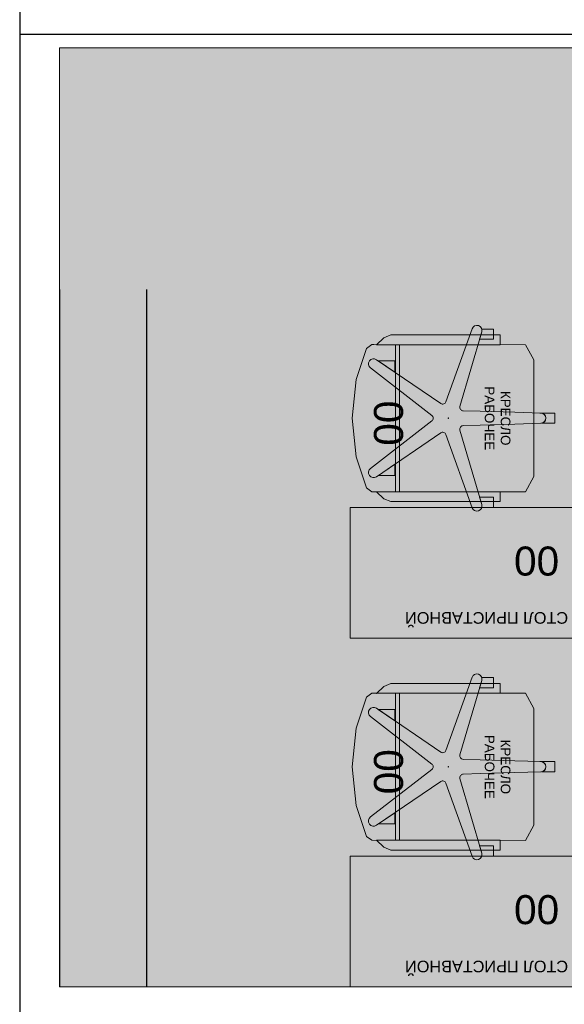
# Model space of a CAD drawing. Header units: millimetres. Extents: x -692150 to 2662533, y -92609 to 65084.
# Tile 34 of 256: x -74505 to -72631, y -44065 to -40675. Entities that reach past the tile are written whole.
import ezdxf

# ---------------------------------------------------------------- set-up
doc = ezdxf.new("R2010")
doc.units = ezdxf.units.MM
doc.layers.get('Defpoints').update_dxf_attribs({"color": 30})
doc.layers.add('00_АР_Номер мебели', color=1, linetype='Continuous', lineweight=13, plot=False)
doc.layers.add('00_АР_Подложка', color=7, linetype='Continuous', lineweight=0, true_color=0x9b9292)
doc.layers.add('06_АР_Мебель', color=4, linetype='Continuous', lineweight=9)
doc.layers.add('21_АР_Штриховка', color=47, linetype='Continuous', lineweight=5)
doc.styles.add('HVAC_AEP', font='arial.ttf')
doc.styles.get("Standard").update_dxf_attribs({"font": 'arial.ttf'})

# ---------------------------------------------------------------- blocks, each defined once
blk = doc.blocks.new('*T215')
at = {"color": 0, "linetype": 'ByBlock', "lineweight": -2, "transparency": 16777216}
for p, q in [((0, 0), (8500, 0)), ((0, 0), (0, -27939.3)), ((8500, 0), (8500, -27939.3)), ((0, -469.7), (8500, -469.7)), ((4500, -469.7), (4500, -27939.3)), ((0, -4969.7), (8500, -4969.7)), ((0, -9469.7), (8500, -9469.7)), ((0, -13269.7), (8500, -13269.7)), ((0, -16669.7), (8500, -16669.7)), ((0, -20469.7), (8500, -20469.7)), ((0, -24269.7), (8500, -24269.7)), ((0, -26370.4), (8500, -26370.4)), ((0, -27939.3), (8500, -27939.3))]:
    blk.add_line(p, q, dxfattribs=at)
at = {"color": 0, "lineweight": 15, "transparency": 16777216, "style": 'HVAC_AEP'}
for s, insert, char_height, width, attachment_point in [('{\\H0.83333x;\\C256;Готовые блоки (Барьеры, АРМ, Почтальоны)}', (4250, -234.8), 300, 8497, 5), ('{\\fCalibri|b0|i0|c204|p34;\\C256;Группа блоков 1200\\P\\PПо невозможности разместить стандартный барьер для приёма посылок, применить откидную столешницу для МГН}', (4550, -2719.7), 250, 3900, 4), ('{\\fCalibri|b0|i0|c204|p34;\\C256;Группа блоков 1400\\P\\PПо невозможности разместить стандартный барьер для приёма посылок, применить откидную столешницу для МГН}', (4550, -7219.7), 250, 3900, 4), ('{\\fCalibri|b0|i0|c204|p34;\\C256;Группа блоков \\P\\PПочта банк 1400}', (4550, -11369.7), 250, 3900, 4), ('{\\fCalibri|b0|i0|c204|p34;\\C256;Группа блоков \\P\\PПочта банк 1200}', (4550, -14969.7), 250, 3900, 4), ('{\\C256;ГРУППА МЕБЕЛИ ЦСУ (ЦЕНТР СОЦИАЛЬНЫХ УСЛУГ)\\P\\PЕсли не помещается в кабинете можно установить в клиентском зале }', (4550, -18569.7), 250, 3900, 4), ('{\\C256;ГРУППА МЕБЕЛИ ЦСУ (ЦЕНТР СОЦИАЛЬНЫХ УСЛУГ)\\P\\P\\fCalibri|b0|i0|c204|p34;Если нет места на стол 1400 ставим выноску на стол МГН 1200}', (4550, -22369.7), 250, 3900, 4), ('Группа блоков АРМ\\P^JНАЧ.ОПС^JСортировщик', (4550, -25320), 250, 3900, 4), ('{\\fCalibri|b0|i0|c204|p34;\\C256;Группа блоков \\P\\PПочтальоны}', (4550, -27154.9), 250, 3900, 4)]:
    blk.add_mtext(s, dxfattribs=dict(at, insert=insert, char_height=char_height, width=width, attachment_point=attachment_point))
blk = doc.blocks.new('Стол приставной')
at = {"layer": '00_АР_Подложка'}
for p, q in [((0, 0), (800, 0)), ((0, -450), (0, 0)), ((800, 0), (800, -450)), ((800, -450), (0, -450))]:
    blk.add_line(p, q, dxfattribs=at)
at = {"layer": '06_АР_Мебель'}
for p, q in [((0, 0), (800, 0)), ((0, -450), (0, 0)), ((800, 0), (800, -450)), ((800, -450), (0, -450))]:
    blk.add_line(p, q, dxfattribs=at)
at = {"flags": 1}
for tag, p in [('КОД_ОБОРУДОВАНИЯ', (421.6, 85)), ('ДОП_ИНФОРМАЦИЯ', (421.6, 32.8)), ('ДОГОВОР', (1036.9, -43.5))]:
    blk.add_attdef(tag, p, '', height=25, dxfattribs=at)
at = {"layer": '00_АР_Номер мебели'}
blk.add_attdef('Номер', (80.8, -315.8), '', height=100, dxfattribs=at)
at = {"layer": '06_АР_Мебель', "insert": (50, -50), "char_height": 40, "attachment_point": 1}
blk.add_mtext_dynamic_manual_height_columns('{\\C7;СТОЛ ПРИСТАВНОЙ}', width=700, gutter_width=12.5, heights=[0], dxfattribs=at)
blk = doc.blocks.new('Кресло рабочее')
at = {"layer": '00_АР_Подложка'}
for p, q in [((17.6, 0), (-17.6, 0)), ((-17.6, 0), (-17.6, -51.8)), ((17.6, -46.4), (17.6, 0)), ((-17.5, -48.3), (-20.1, -137.3)), ((-17.6, -51.8), (-17.5, -48.3)), ((20.3, -137.3), (17.7, -48.3)), ((-252.8, -101.5), (-253, -623.3)), ((-200.6, -72.3), (-252.8, -101.5)), ((201.2, -72.3), (-200.6, -72.3)), ((253.4, -101.5), (201.2, -72.3)), ((253.2, -630.2), (253.4, -101.5)), ((-23.6, -257.3), (-20.1, -137.3)), ((20.3, -137.3), (23.8, -257.3)), ((-252.8, -188.4), (-286.8, -188.4)), ((-286.8, -188.4), (-286.8, -564.2)), ((-252.7, -613.8), (-252.8, -188.4)), ((253.3, -188.4), (253.2, -613.8)), ((287.4, -188.4), (253.3, -188.4)), ((287.4, -564.2), (287.4, -188.4)), ((-286.8, -211.3), (-306.7, -211.3)), ((-306.7, -211.3), (-306.7, -251.4)), ((-271.9, -211.3), (-286.8, -211.3)), ((-271.9, -258.8), (-271.9, -211.3)), ((287.4, -211.3), (272.5, -211.3)), ((272.5, -211.3), (272.5, -258.8)), ((307.3, -211.3), (287.4, -211.3)), ((307.3, -251.4), (307.3, -211.3)), ((-296.9, -251.5), (-271.9, -258.8)), ((-40.6, -326.7), (-296.9, -251.5)), ((-23.6, -257.3), (-25.3, -315.5)), ((25.5, -315.5), (23.8, -257.3)), ((297.4, -251.5), (40.8, -326.7)), ((272.5, -258.8), (297.4, -251.5)), ((-307.8, -285), (-307.8, -285)), ((-307.8, -285), (-56.3, -375)), ((56.5, -375), (308.3, -285)), ((-50.4, -392.9), (-201.2, -613.8)), ((201.5, -613.8), (50.7, -392.9)), ((-172.7, -634.5), (-9.3, -422.8)), ((9.6, -422.8), (173, -634.5)), ((253.4, -534.1), (-252.8, -534.1)), ((-286.8, -564.2), (-276.7, -588.5)), ((-252.8, -548.4), (253.4, -548.4)), ((-197.5, -608.3), (-158.2, -550.8)), ((-158.2, -550.8), (-197.5, -550.8)), ((-197.5, -550.8), (-197.5, -608.3)), ((197, -550.8), (158.5, -550.8)), ((158.5, -550.8), (197, -607.2)), ((197, -607.2), (197, -550.8)), ((277.2, -588.5), (287.4, -564.2)), ((-276.7, -588.5), (-252.7, -613.8)), ((253.2, -613.8), (277.2, -588.5)), ((-253, -623.3), (-253, -630.2)), ((-253, -630.2), (-239.6, -648.3)), ((239.8, -648.3), (253.2, -630.2)), ((-239.6, -648.3), (-133, -683.5)), ((133.3, -683.5), (239.8, -648.3)), ((-133, -683.5), (0.1, -697.6)), ((0.1, -697.6), (133.3, -683.5))]:
    blk.add_line(p, q, dxfattribs=at)
blk.add_circle((0.1, -366.6), 1, dxfattribs=at)
for centre, radius, start, end in [((0.1, -48.8), 17.6, 7.6113, 178.3319), ((0.1, -48.8), 17.6, 1.6681, 178.3319), ((-301.8, -268.4), 17.6, 73.65, 250.3318), ((-301.8, -268.4), 17.6, 73.6499, 106.1566), ((302.4, -268.4), 17.6, 73.8435, 106.3319), ((302.4, -268.4), 17.6, 289.6681, 106.3319), ((-37.2, -315.2), 11.9, 253.6499, 358.3319), ((37.5, -315.2), 11.9, 181.6681, 286.3319), ((-60.3, -386.2), 11.9, 325.6681, 70.3101), ((60.5, -386.2), 11.9, 109.6681, 214.3319), ((0.1, -430.1), 11.9, 37.6681, 142.3319), ((-186.7, -623.7), 17.6, 145.6681, 322.3319), ((186.9, -623.7), 17.6, 217.6681, 34.3319)]:
    blk.add_arc(centre, radius, start, end, dxfattribs=at)
blk.add_point((0.1, -366.6), dxfattribs=at)
at = {"layer": '06_АР_Мебель'}
for p, q in [((17.6, 0), (-17.6, 0)), ((-17.6, 0), (-17.6, -51.8)), ((17.6, -46.4), (17.6, 0)), ((-17.5, -48.3), (-20.1, -137.3)), ((-17.6, -51.8), (-17.5, -48.3)), ((20.3, -137.3), (17.7, -48.3)), ((-252.8, -101.5), (-253, -623.3)), ((-200.6, -72.3), (-252.8, -101.5)), ((201.2, -72.3), (-200.6, -72.3)), ((253.4, -101.5), (201.2, -72.3)), ((253.2, -630.2), (253.4, -101.5)), ((-23.6, -257.3), (-20.1, -137.3)), ((20.3, -137.3), (23.8, -257.3)), ((-252.8, -188.4), (-286.8, -188.4)), ((-286.8, -188.4), (-286.8, -564.2)), ((-252.7, -613.8), (-252.8, -188.4)), ((253.3, -188.4), (253.2, -613.8)), ((287.4, -188.4), (253.3, -188.4)), ((287.4, -564.2), (287.4, -188.4)), ((-286.8, -211.3), (-306.7, -211.3)), ((-306.7, -211.3), (-306.7, -251.4)), ((-271.9, -211.3), (-286.8, -211.3)), ((-271.9, -258.8), (-271.9, -211.3)), ((287.4, -211.3), (272.5, -211.3)), ((272.5, -211.3), (272.5, -258.8)), ((307.3, -211.3), (287.4, -211.3)), ((307.3, -251.4), (307.3, -211.3)), ((-296.9, -251.5), (-271.9, -258.8)), ((-40.6, -326.7), (-296.9, -251.5)), ((-23.6, -257.3), (-25.3, -315.5)), ((25.5, -315.5), (23.8, -257.3)), ((297.4, -251.5), (40.8, -326.7)), ((272.5, -258.8), (297.4, -251.5)), ((-307.8, -285), (-307.8, -285)), ((-307.8, -285), (-56.3, -375)), ((56.5, -375), (308.3, -285)), ((-50.4, -392.9), (-201.2, -613.8)), ((201.5, -613.8), (50.7, -392.9)), ((-172.7, -634.5), (-9.3, -422.8)), ((9.6, -422.8), (173, -634.5)), ((253.4, -534.1), (-252.8, -534.1)), ((-286.8, -564.2), (-276.7, -588.5)), ((-252.8, -548.4), (253.4, -548.4)), ((-197.5, -608.3), (-158.2, -550.8)), ((-158.2, -550.8), (-197.5, -550.8)), ((-197.5, -550.8), (-197.5, -608.3)), ((197, -550.8), (158.5, -550.8)), ((158.5, -550.8), (197, -607.2)), ((197, -607.2), (197, -550.8)), ((277.2, -588.5), (287.4, -564.2)), ((-276.7, -588.5), (-252.7, -613.8)), ((253.2, -613.8), (277.2, -588.5)), ((-253, -623.3), (-253, -630.2)), ((-253, -630.2), (-239.6, -648.3)), ((239.8, -648.3), (253.2, -630.2)), ((-239.6, -648.3), (-133, -683.5)), ((133.3, -683.5), (239.8, -648.3)), ((-133, -683.5), (0.1, -697.6)), ((0.1, -697.6), (133.3, -683.5))]:
    blk.add_line(p, q, dxfattribs=at)
blk.add_circle((0.1, -366.6), 1, dxfattribs=at)
for centre, radius, start, end in [((0.1, -48.8), 17.6, 7.6113, 178.3319), ((0.1, -48.8), 17.6, 1.6681, 178.3319), ((-301.8, -268.4), 17.6, 73.65, 250.3318), ((-301.8, -268.4), 17.6, 73.6499, 106.1566), ((302.4, -268.4), 17.6, 73.8435, 106.3319), ((302.4, -268.4), 17.6, 289.6681, 106.3319), ((-37.2, -315.2), 11.9, 253.6499, 358.3319), ((37.5, -315.2), 11.9, 181.6681, 286.3319), ((-60.3, -386.2), 11.9, 325.6681, 70.3101), ((60.5, -386.2), 11.9, 109.6681, 214.3319), ((0.1, -430.1), 11.9, 37.6681, 142.3319), ((-186.7, -623.7), 17.6, 145.6681, 322.3319), ((186.9, -623.7), 17.6, 217.6681, 34.3319)]:
    blk.add_arc(centre, radius, start, end, dxfattribs=at)
blk.add_point((0.1, -366.6), dxfattribs=at)
at = {"flags": 1}
for tag, p in [('КОД_ОБОРУДОВАНИЯ', (56.2, 11.7)), ('ДОП_ИНФОРМАЦИЯ', (56.2, -40.5)), ('ДОГОВОР', (291.3, -99.7))]:
    blk.add_attdef(tag, p, '', height=25, dxfattribs=at)
at = {"layer": '00_АР_Номер мебели'}
blk.add_attdef('Номер', (-60.4, -622.5), '', height=100, dxfattribs=at)
at = {"layer": '06_АР_Мебель', "insert": (0.3, -197.3), "char_height": 33, "attachment_point": 5}
blk.add_mtext_dynamic_manual_height_columns('{\\C7;КРЕСЛО РАБОЧЕЕ}', width=250, gutter_width=12.5, heights=[0], dxfattribs=at)
blk = doc.blocks.new('*U1382')
at = {"layer": 'Defpoints', "color": 251}
for p, q in [((1200, 2700), (0, 2700)), ((1200, 2400), (0, 2400))]:
    blk.add_line(p, q, dxfattribs=at)
at = {"lineweight": 0, "rotation": 90}
blk.add_blockref('Стол приставной', (0, 900), dxfattribs=at).add_auto_attribs({'Номер': '00'})
at = {"rotation": 180}
blk.add_blockref('Кресло рабочее', (757.6, 995.5), dxfattribs=at).add_auto_attribs({'Номер': '00'})
blk = doc.blocks.new('*U1381')
at = {"layer": 'Defpoints', "color": 251}
for p, q in [((1200, 2700), (0, 2700)), ((1200, 2400), (0, 2400))]:
    blk.add_line(p, q, dxfattribs=at)
at = {"lineweight": 0, "rotation": 90}
blk.add_blockref('Стол приставной', (0, 900), dxfattribs=at).add_auto_attribs({'Номер': '00'})
at = {"rotation": 180}
blk.add_blockref('Кресло рабочее', (757.6, 995.5), dxfattribs=at).add_auto_attribs({'Номер': '00'})

msp = doc.modelspace()

# ---------------------------------------------------------------- hatches: boundary and pattern name
at = {"layer": '21_АР_Штриховка', "lineweight": 0, "true_color": 0xbf720d}
h = msp.add_hatch(color=32, dxfattribs=at)
h.dxf.hatch_style = 1
h.paths.add_polyline_path([(-71668, -40772.4), (-74368, -40772.4), (-74368, -44004.4), (-71668, -44004.4)])

# ---------------------------------------------------------------- linework, layer by layer
at = {"layer": '21_АР_Штриховка'}
msp.add_lwpolyline([(-71668, -40772.4), (-74368, -40772.4), (-74368, -44004.4), (-71668, -44004.4)], close=True, dxfattribs=at)

# ---------------------------------------------------------------- block references
msp.add_blockref('*T215', (-74504.5, -27455.1))
at = {"rotation": 90}
for name, p in [('*U1382', (-71668, -42804.4)), ('*U1381', (-71668, -44004.4))]:
    msp.add_blockref(name, p, dxfattribs=at)

doc.saveas('drawing.dxf')
